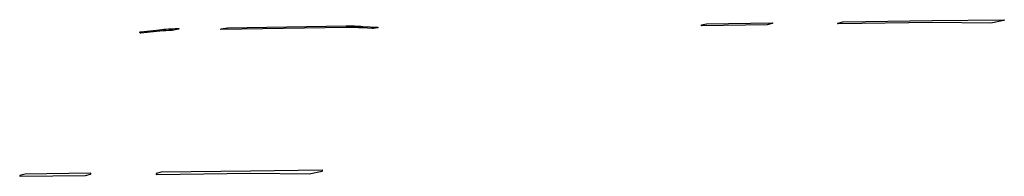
# Model space of a CAD drawing. Header units: feet. Extents: x 2474618 to 2487557, y 495207 to 504443.
# Tile 115 of 158: x 2482668 to 2487557, y 496419 to 497196. Entities that reach past the tile are written whole.
import ezdxf

# ---------------------------------------------------------------- set-up
doc = ezdxf.new("R2010")
doc.units = ezdxf.units.FT
doc.header["$MEASUREMENT"] = 0
doc.layers.add('BR_P_Gen_Hatch', color=253, linetype='Continuous')
doc.layers.add('PV_P_Curb', color=120, linetype='Continuous')

msp = doc.modelspace()

# ---------------------------------------------------------------- linework, layer by layer
at = {"layer": 'BR_P_Gen_Hatch', "transparency": 33554508, "flags": 128}
for points in [[(2483668.3323, 497150.6146), (2483699.5014, 497156.0961), (2483699.7381, 497156.1186), (2484288.1731, 497165.1986, -0.01995182), (2484371.5933, 497163.157), (2484446.0807, 497158.3558, -0.902752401), (2484446.1934, 497155.3735), (2484446.1869, 497155.3726), (2484424.0682, 497152.3566, -0.014390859), (2484422.3514, 497152.1727, -0.035597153), (2484418.0853, 497152.1437), (2484371.0787, 497155.1735, 0.01995182), (2484288.2965, 497157.1995), (2483668.6153, 497147.6374, -0.923660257)], [(2486054.5445, 497166.0208, -0.8884019), (2486054.021, 497169.9583), (2486078.8715, 497176.3098, -0.059100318), (2486079.3386, 497176.3719), (2486403.7398, 497180.9487, -0.797710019), (2486404.6601, 497177.1589), (2486379.0115, 497170.6033)], [(2487554.6435, 497196.2742, -0.905206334), (2487555.0841, 497192.3184), (2487489.5866, 497178.334, -0.056010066), (2487489.1421, 497178.2901), (2487199.3604, 497182.1893), (2486731.2837, 497175.5785, -0.8884019), (2486730.7602, 497179.5161), (2486755.6107, 497185.8676, -0.059096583), (2486756.0777, 497185.9297), (2487199.2054, 497192.1881)], [(2483457.1983, 497149.397), (2483424.783, 497143.362, 0.014811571), (2483363.4786, 497138.6639), (2483269.4087, 497128.6448, -1.000000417), (2483268.5615, 497136.5998), (2483362.6313, 497146.6189, -0.021148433), (2483450.8967, 497152.2594, -0.011031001), (2483451.7779, 497152.2924), (2483456.8859, 497152.3712, -0.002443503), (2483456.9006, 497152.3715, -0.919042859)]]:
    msp.add_lwpolyline(points, format="xyb", close=True, dxfattribs=at)
at = {"layer": 'PV_P_Curb', "flags": 128}
for points in [[(2482694.5472, 496429.0815), (2482669.6967, 496422.7299, 0.8884019), (2482670.2202, 496418.7924), (2482994.6669, 496423.3698), (2483020.3358, 496429.9305, 0.797722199), (2483019.4155, 496433.7203), (2482695.0143, 496429.1436, 0.059096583), (2482694.5472, 496429.0815)], [(2483371.2864, 496438.6392), (2483346.4359, 496432.2877, 0.8884019), (2483346.9594, 496428.3502), (2483815.0361, 496434.9609), (2484104.8178, 496431.0617, 0.056010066), (2484105.2623, 496431.1056), (2484170.7598, 496445.09, 0.905206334), (2484170.3192, 496449.0458), (2483814.8811, 496444.9598), (2483371.7534, 496438.7013, 0.059096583), (2483371.2864, 496438.6392)]]:
    msp.add_lwpolyline(points, format="xyb", dxfattribs=at)

doc.saveas('drawing.dxf')
